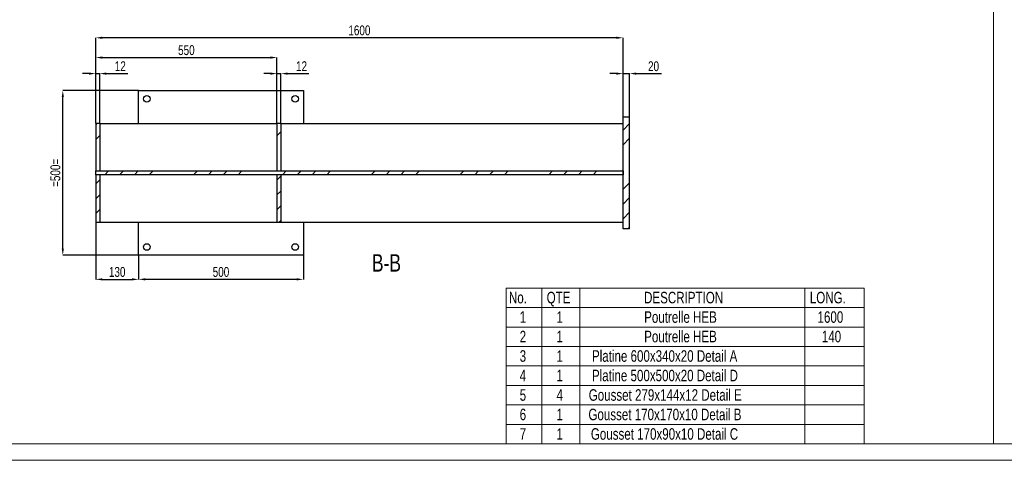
# Model space of a CAD drawing. Header units: millimetres. Extents: x 0 to 1189, y 0 to 841.
# Tile 2 of 29: x 249 to 548, y 0 to 134. Entities that reach past the tile are written whole.
import ezdxf

# ---------------------------------------------------------------- set-up
doc = ezdxf.new("R2010")
doc.units = ezdxf.units.MM
doc.header["$PDSIZE"] = -1
for name, color, linetype in [('COTES', 1, 'Continuous'), ('NOTES', 6, 'Continuous'), ('TRAIT-FINS', 9, 'Continuous')]:
    doc.layers.add(name, color=color, linetype=linetype)
doc.layers.add('TRAIT-FORT', color=4, linetype='Continuous', lineweight=25)
doc.styles.add('SLDTEXTSTYLE0', font='TXT', dxfattribs={"width": 0.75})
doc.dimstyles.new('SLDDIMSTYLE0', dxfattribs={"dimtxt": 3, "dimasz": 2, "dimexe": 0, "dimexo": 0.0625, "dimgap": 0.75, "dimtad": 1, "dimdec": 0, "dimlfac": 10, "dimrnd": 1e-09, "dimzin": 12, "dimdsep": 46, "dimtxsty": 'SLDTEXTSTYLE0', "dimsah": 1, "dimcen": 0.09, "dimadec": 0, "dimazin": 3, "dimtfac": 1, "dimtdec": 0, "dimtofl": 0, "dimtmove": 0, "dimatfit": 3, "dimfxl": 1, "dimfrac": 2, "dimtolj": 1, "dimtzin": 12, "dimarcsym": 0})
doc.dimstyles.new('SLDDIMSTYLE1', dxfattribs={"dimtxt": 3, "dimasz": 2, "dimexe": 0, "dimexo": 0.0625, "dimgap": 0.75, "dimtad": 1, "dimdec": 0, "dimlfac": 10, "dimrnd": 1e-09, "dimzin": 12, "dimdsep": 46, "dimtxsty": 'SLDTEXTSTYLE0', "dimsah": 1, "dimcen": 0.09, "dimadec": 0, "dimazin": 3, "dimtfac": 1, "dimtdec": 0, "dimtmove": 0, "dimatfit": 0, "dimfxl": 1, "dimfrac": 2, "dimtolj": 1, "dimtzin": 12, "dimarcsym": 0})
pattern_1 = [(45, (0, 0), (-13.4704, 13.4704), []), (45, (4.49, 2e-323), (-13.4704, 13.4704), []), (45, (8.98, 4e-323), (-13.4704, 13.4704), []), (45, (13.47, 6e-323), (-13.4704, 13.4704), [])]

# ---------------------------------------------------------------- blocks, each defined once
blk = doc.blocks.new('SW_TABLEANNOTATION_3')
at = {"color": 0, "linetype": 'Continuous', "lineweight": 18}
for p, q in [((0, 0), (0, -47.3)), ((108.68, 0), (0, 0)), ((10.8, 0), (10.8, -5.91)), ((22.36, 0), (22.36, -5.91)), ((90.65, 0), (90.65, -5.91)), ((108.68, -47.3), (108.68, 0)), ((0, -5.91), (108.68, -5.91)), ((10.8, -5.91), (10.8, -47.3)), ((22.36, -5.91), (22.36, -47.3)), ((90.65, -5.91), (90.65, -47.3)), ((0, -11.83), (108.68, -11.83)), ((0, -17.74), (108.68, -17.74)), ((0, -23.65), (108.68, -23.65)), ((0, -29.56), (108.68, -29.56)), ((0, -35.48), (108.68, -35.48)), ((0, -41.39), (108.68, -41.39)), ((0, -47.3), (108.68, -47.3))]:
    blk.add_line(p, q, dxfattribs=at)
at = {"color": 0, "linetype": 'Continuous', "lineweight": 18, "char_height": 3.5, "attachment_point": 1, "style": 'SLDTEXTSTYLE0'}
for s, insert in [('No.', (0.85, -1.14)), ('QTE', (12.3, -1.14)), ('DESCRIPTION', (41.86, -1.14)), ('LONG.', (92.15, -1.14)), ('1', (4.11, -7.05)), ('1', (15.29, -7.05)), ('Poutrelle HEB', (41.89, -7.05)), ('1600', (94.49, -7.05)), ('2', (4.11, -12.96)), ('1', (15.29, -12.96)), ('Poutrelle HEB', (41.89, -12.96)), ('140', (95.79, -12.96)), ('3', (4.11, -18.87)), ('1', (15.29, -18.87)), ('Platine 600x340x20 Detail A', (26.05, -18.87)), ('4', (4.11, -24.79)), ('1', (15.29, -24.79)), ('Platine 500x500x20 Detail D', (26.04, -24.79)), ('5', (4.11, -30.7)), ('4', (15.29, -30.7)), ('Gousset 279x144x12 Detail E', (25.06, -30.7)), ('6', (4.11, -36.61)), ('1', (15.29, -36.61)), ('Gousset 170x170x10 Detail B', (24.97, -36.61)), ('7', (4.11, -42.53)), ('1', (15.29, -42.53)), ('Gousset 170x90x10 Detail C', (25.71, -42.53))]:
    blk.add_mtext(s, dxfattribs=dict(at, insert=insert))
blk = doc.blocks.new('_D_232')
at = {"layer": 'COTES', "color": 0, "lineweight": -2, "transparency": 16777216}
for p, q in [((430.51, 117.39), (428.51, 117.39)), ((432.51, 104.33), (432.51, 117.39)), ((432.51, 117.39), (434.51, 117.39)), ((434.51, 104.33), (434.51, 117.39)), ((436.51, 117.39), (444.2, 117.39))]:
    blk.add_line(p, q, dxfattribs=at)
at = {"layer": 'COTES', "color": 0, "transparency": 16777216}
for points in [[(430.51, 117.72), (430.51, 117.06), (432.51, 117.39)], [(436.51, 117.72), (436.51, 117.06), (434.51, 117.39)]]:
    blk.add_solid(points, dxfattribs=at)
at = {"layer": 'Defpoints', "color": 0, "transparency": 16777216}
for p in [(434.51, 117.39), (432.51, 104.27), (434.51, 104.27)]:
    blk.add_point(p, dxfattribs=at)
at = {"layer": 'COTES', "color": 0, "transparency": 16777216, "insert": (441.77, 121.14), "char_height": 3, "attachment_point": 2, "style": 'SLDTEXTSTYLE0'}
blk.add_mtext('\\A1;20', dxfattribs=at)
blk = doc.blocks.new('_D_233')
at = {"layer": 'COTES', "color": 0, "lineweight": -2, "transparency": 16777216}
for p, q in [((272.51, 102.33), (272.51, 128.27)), ((430.51, 128.27), (274.51, 128.27)), ((432.51, 104.33), (432.51, 128.27))]:
    blk.add_line(p, q, dxfattribs=at)
at = {"layer": 'COTES', "color": 0, "transparency": 16777216}
for points in [[(274.51, 128.6), (274.51, 127.93), (272.51, 128.27)], [(430.51, 128.6), (430.51, 127.93), (432.51, 128.27)]]:
    blk.add_solid(points, dxfattribs=at)
at = {"layer": 'Defpoints', "color": 0, "transparency": 16777216}
for p in [(272.51, 128.27), (272.51, 102.27), (432.51, 104.27)]:
    blk.add_point(p, dxfattribs=at)
at = {"layer": 'COTES', "color": 0, "transparency": 16777216, "insert": (352.51, 132.02), "char_height": 3, "attachment_point": 2, "style": 'SLDTEXTSTYLE0'}
blk.add_mtext('\\A1;1600', dxfattribs=at)
blk = doc.blocks.new('_D_234')
at = {"layer": 'COTES', "color": 0, "lineweight": -2, "transparency": 16777216}
for p, q in [((285.51, 62.2), (285.51, 54.95)), ((335.51, 62.2), (335.51, 54.95)), ((333.51, 54.95), (287.51, 54.95))]:
    blk.add_line(p, q, dxfattribs=at)
at = {"layer": 'COTES', "color": 0, "transparency": 16777216}
for points in [[(287.51, 55.28), (287.51, 54.62), (285.51, 54.95)], [(333.51, 55.28), (333.51, 54.62), (335.51, 54.95)]]:
    blk.add_solid(points, dxfattribs=at)
at = {"layer": 'Defpoints', "color": 0, "transparency": 16777216}
for p in [(285.51, 62.27), (335.51, 62.27), (285.51, 54.95)]:
    blk.add_point(p, dxfattribs=at)
at = {"layer": 'COTES', "color": 0, "transparency": 16777216, "insert": (310.51, 58.7), "char_height": 3, "attachment_point": 2, "style": 'SLDTEXTSTYLE0'}
blk.add_mtext('\\A1;500', dxfattribs=at)
blk = doc.blocks.new('_D_235')
at = {"layer": 'COTES', "color": 0, "lineweight": -2, "transparency": 16777216}
for p, q in [((272.51, 72.2), (272.51, 54.95)), ((285.51, 62.2), (285.51, 54.95)), ((274.51, 54.95), (283.51, 54.95))]:
    blk.add_line(p, q, dxfattribs=at)
at = {"layer": 'COTES', "color": 0, "transparency": 16777216}
for points in [[(274.51, 55.28), (274.51, 54.62), (272.51, 54.95)], [(283.51, 55.28), (283.51, 54.62), (285.51, 54.95)]]:
    blk.add_solid(points, dxfattribs=at)
at = {"layer": 'Defpoints', "color": 0, "transparency": 16777216}
for p in [(272.51, 72.27), (285.51, 62.27), (285.51, 54.95)]:
    blk.add_point(p, dxfattribs=at)
at = {"layer": 'COTES', "color": 0, "transparency": 16777216, "insert": (279.01, 58.7), "char_height": 3, "attachment_point": 2, "style": 'SLDTEXTSTYLE0'}
blk.add_mtext('\\A1;130', dxfattribs=at)
blk = doc.blocks.new('_D_236')
at = {"layer": 'COTES', "color": 0, "lineweight": -2, "transparency": 16777216}
for p, q in [((285.45, 112.27), (262.51, 112.27)), ((262.51, 64.27), (262.51, 110.27)), ((285.45, 62.27), (262.51, 62.27))]:
    blk.add_line(p, q, dxfattribs=at)
at = {"layer": 'COTES', "color": 0, "transparency": 16777216}
for points in [[(262.18, 110.27), (262.85, 110.27), (262.51, 112.27)], [(262.18, 64.27), (262.85, 64.27), (262.51, 62.27)]]:
    blk.add_solid(points, dxfattribs=at)
at = {"layer": 'Defpoints', "color": 0, "transparency": 16777216}
for p in [(262.51, 112.27), (285.51, 112.27), (285.51, 62.27)]:
    blk.add_point(p, dxfattribs=at)
at = {"layer": 'COTES', "color": 0, "transparency": 16777216, "insert": (258.76, 87.27), "char_height": 3, "attachment_point": 2, "rotation": 90, "style": 'SLDTEXTSTYLE0'}
blk.add_mtext('\\A1;=500=', dxfattribs=at)
blk = doc.blocks.new('_D_237')
at = {"layer": 'COTES', "color": 0, "lineweight": -2, "transparency": 16777216}
for p, q in [((272.51, 102.33), (272.51, 122.27)), ((274.51, 122.27), (325.51, 122.27)), ((327.51, 102.33), (327.51, 122.27))]:
    blk.add_line(p, q, dxfattribs=at)
at = {"layer": 'COTES', "color": 0, "transparency": 16777216}
for points in [[(274.51, 122.6), (274.51, 121.93), (272.51, 122.27)], [(325.51, 122.6), (325.51, 121.93), (327.51, 122.27)]]:
    blk.add_solid(points, dxfattribs=at)
at = {"layer": 'Defpoints', "color": 0, "transparency": 16777216}
for p in [(327.51, 122.27), (272.51, 102.27), (327.51, 102.27)]:
    blk.add_point(p, dxfattribs=at)
at = {"layer": 'COTES', "color": 0, "transparency": 16777216, "insert": (300.01, 126.02), "char_height": 3, "attachment_point": 2, "style": 'SLDTEXTSTYLE0'}
blk.add_mtext('\\A1;550', dxfattribs=at)
blk = doc.blocks.new('_D_238')
at = {"layer": 'COTES', "color": 0, "lineweight": -2, "transparency": 16777216}
for p, q in [((270.51, 117.39), (268.51, 117.39)), ((272.51, 102.33), (272.51, 117.39)), ((272.51, 117.39), (273.71, 117.39)), ((273.71, 102.33), (273.71, 117.39)), ((275.71, 117.39), (282.21, 117.39))]:
    blk.add_line(p, q, dxfattribs=at)
at = {"layer": 'COTES', "color": 0, "transparency": 16777216}
for points in [[(270.51, 117.72), (270.51, 117.06), (272.51, 117.39)], [(275.71, 117.72), (275.71, 117.06), (273.71, 117.39)]]:
    blk.add_solid(points, dxfattribs=at)
at = {"layer": 'Defpoints', "color": 0, "transparency": 16777216}
for p in [(272.51, 117.39), (272.51, 102.27), (273.71, 102.27)]:
    blk.add_point(p, dxfattribs=at)
at = {"layer": 'COTES', "color": 0, "transparency": 16777216, "insert": (279.96, 121.14), "char_height": 3, "attachment_point": 2, "style": 'SLDTEXTSTYLE0'}
blk.add_mtext('\\A1;12', dxfattribs=at)
blk = doc.blocks.new('_D_239')
at = {"layer": 'COTES', "color": 0, "lineweight": -2, "transparency": 16777216}
for p, q in [((325.51, 117.39), (323.51, 117.39)), ((327.51, 102.33), (327.51, 117.39)), ((327.51, 117.39), (328.71, 117.39)), ((328.71, 102.33), (328.71, 117.39)), ((330.71, 117.39), (337.21, 117.39))]:
    blk.add_line(p, q, dxfattribs=at)
at = {"layer": 'COTES', "color": 0, "transparency": 16777216}
for points in [[(325.51, 117.72), (325.51, 117.06), (327.51, 117.39)], [(330.71, 117.72), (330.71, 117.06), (328.71, 117.39)]]:
    blk.add_solid(points, dxfattribs=at)
at = {"layer": 'Defpoints', "color": 0, "transparency": 16777216}
for p in [(328.71, 117.39), (327.51, 102.27), (328.71, 102.27)]:
    blk.add_point(p, dxfattribs=at)
at = {"layer": 'COTES', "color": 0, "transparency": 16777216, "insert": (334.96, 121.14), "char_height": 3, "attachment_point": 2, "style": 'SLDTEXTSTYLE0'}
blk.add_mtext('\\A1;12', dxfattribs=at)

msp = doc.modelspace()

# ---------------------------------------------------------------- hatches: boundary and pattern name
at = {"layer": 'TRAIT-FINS'}
h = msp.add_hatch(dxfattribs=at)
h.set_pattern_fill('DIN 201 ACIER ET FONTE', color=256, style=0, pattern_type=2)
h.set_pattern_definition(pattern_1)
h.paths.add_polyline_path([(273.71, 87.84), (273.71, 102.27), (272.51, 102.27), (272.51, 87.84)], flags=0)
h = msp.add_hatch(dxfattribs=at)
h.set_pattern_fill('DIN 201 ACIER ET FONTE', color=256, style=0, pattern_type=2)
h.set_pattern_definition(pattern_1)
h.paths.add_polyline_path([(328.71, 87.84), (328.71, 102.27), (327.51, 102.27), (327.51, 87.84)], flags=0)
h = msp.add_hatch(dxfattribs=at)
h.set_pattern_fill('DIN 201 ACIER ET FONTE', color=256, style=0, pattern_type=2)
h.set_pattern_definition(pattern_1)
h.paths.add_polyline_path([(434.51, 104.27), (432.51, 104.27), (432.51, 70.27), (434.51, 70.27)], flags=0)
h = msp.add_hatch(dxfattribs=at)
h.set_pattern_fill('DIN 201 ACIER ET FONTE', color=256, style=0, pattern_type=2)
h.set_pattern_definition(pattern_1)
h.paths.add_polyline_path([(432.51, 86.69), (432.51, 87.84), (272.51, 87.84), (272.51, 86.69)], flags=0)
h = msp.add_hatch(dxfattribs=at)
h.set_pattern_fill('DIN 201 ACIER ET FONTE', color=256, style=0, pattern_type=2)
h.set_pattern_definition(pattern_1)
h.paths.add_polyline_path([(273.71, 72.27), (273.71, 86.69), (272.51, 86.69), (272.51, 72.27)], flags=0)
h = msp.add_hatch(dxfattribs=at)
h.set_pattern_fill('DIN 201 ACIER ET FONTE', color=256, style=0, pattern_type=2)
h.set_pattern_definition(pattern_1)
h.paths.add_polyline_path([(328.71, 72.27), (328.71, 86.69), (327.51, 86.69), (327.51, 72.27)], flags=0)

# ---------------------------------------------------------------- linework, layer by layer
at = {"lineweight": 18}
for p, q in [((544.93, 300.89), (544.93, 5.02)), ((544.93, 5.02), (5, 5.02)), ((1183.96, 5.02), (5, 5.02)), ((836, 5), (5, 5)), ((1188.94, 0.02), (0, 0.02))]:
    msp.add_line(p, q, dxfattribs=at)
at = {"layer": 'TRAIT-FORT', "lineweight": 25}
for p, q in [((285.51, 102.27), (285.51, 112.27)), ((285.51, 112.27), (335.51, 112.27)), ((335.51, 112.27), (335.51, 102.27)), ((272.51, 102.27), (272.51, 87.84)), ((273.71, 102.27), (272.51, 102.27)), ((273.71, 102.27), (273.71, 87.84)), ((273.71, 102.27), (327.51, 102.27)), ((327.51, 102.27), (327.51, 87.84)), ((328.71, 102.27), (327.51, 102.27)), ((328.71, 102.27), (328.71, 87.84)), ((328.71, 102.27), (432.51, 102.27)), ((432.51, 70.27), (432.51, 104.27)), ((432.51, 104.27), (434.51, 104.27)), ((434.51, 70.27), (434.51, 104.27)), ((272.51, 87.84), (273.71, 87.84)), ((272.51, 86.69), (272.51, 87.84)), ((272.51, 87.84), (432.51, 87.84)), ((272.51, 86.69), (272.51, 72.27)), ((273.71, 86.69), (272.51, 86.69)), ((432.51, 86.69), (272.51, 86.69)), ((273.71, 86.69), (273.71, 72.27)), ((327.51, 87.84), (328.71, 87.84)), ((327.51, 86.69), (327.51, 72.27)), ((328.71, 86.69), (327.51, 86.69)), ((328.71, 86.69), (328.71, 72.27)), ((432.51, 87.84), (432.51, 86.69)), ((272.51, 72.27), (273.71, 72.27)), ((273.71, 72.27), (327.51, 72.27)), ((285.51, 62.27), (285.51, 72.27)), ((327.51, 72.27), (328.71, 72.27)), ((328.71, 72.27), (432.51, 72.27)), ((335.51, 72.27), (335.51, 62.27)), ((434.51, 70.27), (432.51, 70.27)), ((335.51, 62.27), (285.51, 62.27))]:
    msp.add_line(p, q, dxfattribs=at)
for centre in [(288.01, 109.77), (333.01, 109.77), (288.01, 64.77), (333.01, 64.77)]:
    msp.add_circle(centre, 1, dxfattribs=at)

# ---------------------------------------------------------------- block references
at = {"lineweight": 18}
msp.add_blockref('SW_TABLEANNOTATION_3', (397.04, 52.3), dxfattribs=at)

# ---------------------------------------------------------------- texts
at = {"layer": 'NOTES', "insert": (360.73, 62.59), "char_height": 5.292, "attachment_point": 2, "style": 'SLDTEXTSTYLE0'}
msp.add_mtext('B-B', dxfattribs=at)

# ---------------------------------------------------------------- dimensions: what is measured, and where the dimension line sits
at = {"layer": 'COTES'}
for base, p1, p2, dimstyle, picture, middle in [((272.51, 128.27), (432.51, 104.27), (272.51, 102.27), 'SLDDIMSTYLE0', '_D_233', (352.51, 128.27)), ((327.51, 122.27), (272.51, 102.27), (327.51, 102.27), 'SLDDIMSTYLE0', '_D_237', (300.01, 122.27)), ((272.51, 117.39), (273.71, 102.27), (272.51, 102.27), 'SLDDIMSTYLE1', '_D_238', (279.96, 117.39)), ((328.71, 117.39), (327.51, 102.27), (328.71, 102.27), 'SLDDIMSTYLE1', '_D_239', (334.96, 117.39)), ((434.51, 117.39), (432.51, 104.27), (434.51, 104.27), 'SLDDIMSTYLE1', '_D_232', (441.77, 117.39)), ((285.51, 54.95), (272.51, 72.27), (285.51, 62.27), 'SLDDIMSTYLE1', '_D_235', (279.01, 54.95)), ((285.51, 54.95), (335.51, 62.27), (285.51, 62.27), 'SLDDIMSTYLE0', '_D_234', (310.51, 54.95))]:
    dim = msp.add_linear_dim(base=base, p1=p1, p2=p2, dimstyle=dimstyle, dxfattribs=at)
    dim.commit()
    dim.dimension.update_dxf_attribs({"geometry": picture, "text_midpoint": middle, "dimtype": 160})
dim = msp.add_linear_dim(base=(262.51, 112.27), p1=(285.51, 62.27), p2=(285.51, 112.27), angle=90, text='=<>=', dimstyle='SLDDIMSTYLE0', dxfattribs=at)
dim.commit()
dim.dimension.update_dxf_attribs({"geometry": '_D_236', "text_midpoint": (262.51, 87.27), "dimtype": 160})

doc.saveas('drawing.dxf')
